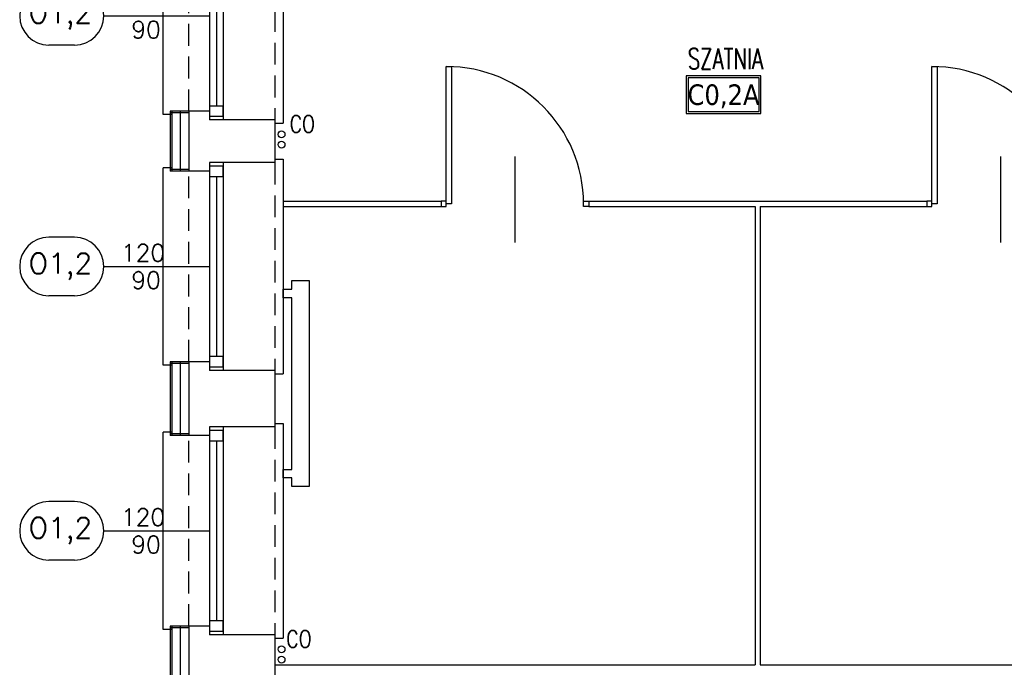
# Model space of a CAD drawing. Header units: millimetres. Extents: x 28600 to 181045, y -399112 to -163690.
# Tile 12 of 256: x 47070 to 47644, y -196380 to -196002. Entities that reach past the tile are written whole.
import ezdxf
from ezdxf.enums import TextEntityAlignment as Align

# ---------------------------------------------------------------- set-up
doc = ezdxf.new("R2010")
doc.units = ezdxf.units.MM
doc.linetypes.add('HIDDEN', pattern=[9.525, 6.35, -3.175])
doc.layers.get('0').update_dxf_attribs({"color": 8})
for name, color, linetype in [('!! 0_ Istn-okna', 8, 'Continuous'), ('!! 0_ Istn-sciany', 8, 'Continuous'), ('!! 0_ Istn-widok', 8, 'Continuous'), ('!! 0_Istn-armatura', 8, 'Continuous'), ('!! 0_Istn-cienka', 8, 'Continuous'), ('!! 0_Opis_okna', 8, 'Continuous'), ('!! 0_Opis_pom', 8, 'Continuous'), ('!! 1_ tynk zewn  - nowy', 8, 'Continuous'), ('!! 2_ remont Ocieplenie', 8, 'ZIGZAG')]:
    doc.layers.add(name, color=color, linetype=linetype)
doc.layers.add('!! 0_Istn-grzejniki', color=8, linetype='Continuous', plot=False)
doc.styles.add('ARCHETYP', font='romans.shx', dxfattribs={"height": 15})
doc.styles.add('ARIAL', font='tahoma.ttf')
doc.styles.add('TXT', font='simplex.shx')
doc.linetypes.add('ZIGZAG', pattern='A,0.00254,-5.08,[131,ltypeshp.shx,S=5.08,R=0,X=-5.08,Y=0],-10.16,[131,ltypeshp.shx,S=5.08,R=180,X=5.08,Y=0],-5.08', length=20.32254)

# ---------------------------------------------------------------- blocks, each defined once
blk = doc.blocks.new('1_ok-opis')
blk.add_line((0, 111.61), (0, 50))
for points in [[(-17, 128.61), (-17, 143.61)], [(17, 128.61), (17, 143.61)]]:
    blk.add_lwpolyline(points)
for centre, start, end in [((0, 143.61), 0, 180), ((0, 128.61), 180, 0)]:
    blk.add_arc(centre, 17, start, end)
at = {"style": 'ARCHETYP'}
for tag, height, rotation, p in [('NR', 12, 90, (0, 136.9)), ('NR', 12, 270, (0, 136.9)), ('SZEROKOŚĆ', 10, 90, (-8, 78.29)), ('SZEROKOŚĆ', 10, 270, (8, 78.29)), ('WYSOKOŚĆ', 10, 270, (-8, 78.29)), ('WYSOKOŚĆ', 10, 90, (8, 78.29))]:
    blk.add_attdef(tag, text='', height=height, rotation=rotation, dxfattribs=at).set_placement(p, align=Align.MIDDLE)

msp = doc.modelspace()

# ---------------------------------------------------------------- linework, layer by layer
at = {"layer": '!! 0_ Istn-okna'}
for points in [[(47180.71142, -195939.62813), (47180.71142, -196060.62813)], [(47188.71142, -195939.62813), (47188.71142, -196060.62813)], [(47184.71142, -195947.62813), (47184.71142, -196052.62813)], [(47180.71142, -196085.62813), (47180.71142, -196206.62813)], [(47188.71142, -196085.62813), (47188.71142, -196206.62813)], [(47184.71142, -196093.62813), (47184.71142, -196198.62813)], [(47180.71142, -196239.62813), (47180.71142, -196360.62813)], [(47188.71142, -196239.62813), (47188.71142, -196360.62813)], [(47184.71142, -196247.62813), (47184.71142, -196352.62813)]]:
    msp.add_lwpolyline(points, dxfattribs=at)
for points in [[(47180.71142, -196052.62813), (47180.71142, -196058.62813), (47188.71142, -196058.62813), (47188.71142, -196052.62813)], [(47180.71142, -196087.62813), (47180.71142, -196093.62813), (47188.71142, -196093.62813), (47188.71142, -196087.62813)], [(47180.71142, -196198.62813), (47180.71142, -196204.62813), (47188.71142, -196204.62813), (47188.71142, -196198.62813)], [(47180.71142, -196241.62813), (47180.71142, -196247.62813), (47188.71142, -196247.62813), (47188.71142, -196241.62813)], [(47180.71142, -196352.62813), (47180.71142, -196358.62813), (47188.71142, -196358.62813), (47188.71142, -196352.62813)]]:
    msp.add_lwpolyline(points, close=True, dxfattribs=at)
at = {"layer": '!! 0_ Istn-sciany'}
for points in [[(47168.71142, -196055.62813), (47168.71142, -196090.62813)], [(47180.71142, -196055.62813), (47168.71142, -196055.62813)], [(47180.71142, -196055.62813), (47180.71142, -196060.62813)], [(47218.71142, -196060.62813), (47180.71142, -196060.62813)], [(47218.71142, -196060.62813), (47218.71142, -196085.62813)], [(47180.71142, -196085.62813), (47180.71142, -196090.62813)], [(47218.71142, -196085.62813), (47180.71142, -196085.62813)], [(47180.71142, -196090.62813), (47168.71142, -196090.62813)], [(47168.71142, -196201.62813), (47168.71142, -196244.62813)], [(47180.71142, -196201.62813), (47168.71142, -196201.62813)], [(47180.71142, -196201.62813), (47180.71142, -196206.62813)], [(47218.71142, -196206.62813), (47180.71142, -196206.62813)], [(47218.71142, -196206.62813), (47218.71142, -196239.62813)], [(47180.71142, -196244.62813), (47168.71142, -196244.62813)], [(47180.71142, -196239.62813), (47180.71142, -196244.62813)], [(47218.71142, -196239.62813), (47180.71142, -196239.62813)], [(47168.71142, -196355.62813), (47168.71142, -196390.62813)], [(47180.71142, -196355.62813), (47168.71142, -196355.62813)], [(47180.71142, -196355.62813), (47180.71142, -196360.62813)], [(47218.71142, -196360.62813), (47180.71142, -196360.62813)], [(47218.71142, -196360.62813), (47218.71142, -196385.62813)]]:
    msp.add_lwpolyline(points, dxfattribs=at)
at = {"layer": '!! 0_ Istn-widok'}
for p, q in [((47498.71142, -196111.12813), (47498.71142, -196378.12813)), ((47501.71142, -196111.12813), (47501.71142, -196378.12813))]:
    msp.add_line(p, q, dxfattribs=at)
for points in [[(47223.71142, -195937.62813), (47223.71142, -196062.62813)], [(47153.71142, -196057.62813), (47153.71142, -195942.62813)], [(47158.71142, -196057.62813), (47153.71142, -196057.62813)], [(47218.71142, -196062.62813), (47223.71142, -196062.62813)], [(47218.71142, -196083.62813), (47223.71142, -196083.62813)], [(47223.71142, -196083.62813), (47223.71142, -196208.62813)], [(47358.71142, -196082.12813), (47358.71142, -196132.12813)], [(47641.71142, -196082.12813), (47641.71142, -196132.12813)], [(47153.71142, -196203.62813), (47153.71142, -196088.62813)], [(47158.71142, -196088.62813), (47153.71142, -196088.62813)], [(47223.71142, -196108.12813), (47315.71142, -196108.12813)], [(47223.71142, -196111.12813), (47315.71142, -196111.12813)], [(47401.71142, -196108.12813), (47598.71142, -196108.12813)], [(47401.71142, -196111.12813), (47498.71142, -196111.12813)], [(47501.71142, -196111.12813), (47598.71142, -196111.12813)], [(47158.71142, -196203.62813), (47153.71142, -196203.62813)], [(47218.71142, -196208.62813), (47223.71142, -196208.62813)], [(47218.71142, -196237.62813), (47223.71142, -196237.62813)], [(47223.71142, -196237.62813), (47223.71142, -196362.62813)], [(47153.71142, -196357.62813), (47153.71142, -196242.62813)], [(47158.71142, -196242.62813), (47153.71142, -196242.62813)], [(47158.71142, -196357.62813), (47153.71142, -196357.62813)], [(47218.71142, -196362.62813), (47223.71142, -196362.62813)], [(47218.71142, -196378.12813), (47498.71142, -196378.12813)], [(47501.71142, -196378.12813), (47781.71142, -196378.12813)]]:
    msp.add_lwpolyline(points, dxfattribs=at)
for points in [[(47321.71142, -196029.62813), (47321.71142, -196109.62813), (47318.71142, -196109.62813), (47318.71142, -196029.62813)], [(47604.71142, -196029.62813), (47604.71142, -196109.62813), (47601.71142, -196109.62813), (47601.71142, -196029.62813)], [(47318.71142, -196108.12813), (47315.71142, -196108.12813), (47315.71142, -196111.12813), (47318.71142, -196111.12813)], [(47398.71142, -196108.12813), (47401.71142, -196108.12813), (47401.71142, -196111.12813), (47398.71142, -196111.12813)], [(47601.71142, -196108.12813), (47598.71142, -196108.12813), (47598.71142, -196111.12813), (47601.71142, -196111.12813)]]:
    msp.add_lwpolyline(points, close=True, dxfattribs=at)
for centre in [(47318.71142, -196109.62813), (47601.71142, -196109.62813)]:
    msp.add_arc(centre, 80, 0.00000004, 90.00000004, dxfattribs=at)
at = {"layer": '!! 0_Istn-armatura'}
for centre in [(47222.71142, -196069.12813), (47222.71142, -196075.12813), (47222.71142, -196369.12813), (47222.71142, -196375.12813)]:
    msp.add_circle(centre, 2, dxfattribs=at)
at = {"layer": '!! 0_Istn-cienka', "linetype": 'HIDDEN', "ltscale": 2}
for points in [[(47218.71142, -195939.62813), (47218.71142, -196060.62813)], [(47168.71142, -196055.62813), (47168.71142, -195944.62813)], [(47218.71142, -196085.62813), (47218.71142, -196206.62813)], [(47168.71142, -196201.62813), (47168.71142, -196090.62813)], [(47168.71142, -196355.62813), (47168.71142, -196244.62813)], [(47218.71142, -196239.62813), (47218.71142, -196360.62813)]]:
    msp.add_lwpolyline(points, dxfattribs=at)
at = {"layer": '!! 0_Istn-grzejniki'}
msp.add_lwpolyline([(47223.71142, -196159.33344), (47228.71142, -196159.33344), (47228.71142, -196154.33344), (47238.71142, -196154.33344), (47238.71142, -196274.33344), (47228.71142, -196274.33344), (47228.71142, -196269.33344), (47223.71142, -196269.33344), (47223.71142, -196264.33344), (47228.71142, -196264.33344), (47228.71142, -196164.33344), (47223.71142, -196164.33344)], close=True, dxfattribs=at)
at = {"layer": '!! 0_Opis_pom', "ltscale": 0.7}
for points in [[(47458.54875, -196056.9028), (47502.06875, -196056.9028), (47502.06875, -196035.1428), (47458.54875, -196035.1428)], [(47459.63675, -196055.8148), (47500.98075, -196055.8148), (47500.98075, -196036.2308), (47459.63675, -196036.2308)]]:
    msp.add_lwpolyline(points, close=True, dxfattribs=at)
at = {"layer": '!! 1_ tynk zewn  - nowy'}
for points in [[(47157.71142, -196055.62813), (47157.71142, -196090.62813)], [(47168.71142, -196055.62813), (47157.71142, -196055.62813)], [(47168.71142, -196056.62813), (47157.71142, -196056.62813)], [(47158.71142, -196055.62813), (47158.71142, -196090.62813)], [(47168.71142, -196089.62813), (47157.71142, -196089.62813)], [(47168.71142, -196090.62813), (47157.71142, -196090.62813)], [(47157.71142, -196201.62813), (47157.71142, -196244.62813)], [(47168.71142, -196201.62813), (47157.71142, -196201.62813)], [(47168.71142, -196202.62813), (47157.71142, -196202.62813)], [(47158.71142, -196201.62813), (47158.71142, -196244.62813)], [(47168.71142, -196243.62813), (47157.71142, -196243.62813)], [(47168.71142, -196244.62813), (47157.71142, -196244.62813)], [(47157.71142, -196355.62813), (47157.71142, -196390.62813)], [(47168.71142, -196355.62813), (47157.71142, -196355.62813)], [(47168.71142, -196356.62813), (47157.71142, -196356.62813)], [(47158.71142, -196355.62813), (47158.71142, -196390.62813)]]:
    msp.add_lwpolyline(points, dxfattribs=at)
at = {"layer": '!! 2_ remont Ocieplenie', "linetype": 'ZIGZAG', "ltscale": 0.75}
for points in [[(47163.71142, -196055.62813), (47163.71142, -196090.62813)], [(47163.71142, -196201.62813), (47163.71142, -196244.62813)], [(47163.71142, -196355.62813), (47163.71142, -196390.62813)]]:
    msp.add_lwpolyline(points, dxfattribs=at)

# ---------------------------------------------------------------- block references
at = {"layer": '!! 0_Opis_okna'}
ref = msp.add_blockref('1_ok-opis', (47230.71142, -196000.12813), dxfattribs=dict(at, rotation=89.99999999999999))
ref.add_attrib('SZEROKOŚĆ', '120', dxfattribs={"layer": '0', "height": 10, "style": 'ARCHETYP'}).set_placement((47141.99102, -195992.12813), align=Align.MIDDLE)
ref.add_attrib('WYSOKOŚĆ', '90', dxfattribs={"layer": '0', "height": 10, "style": 'ARCHETYP'}).set_placement((47143.76447, -196008.12813), align=Align.MIDDLE)
ref.add_attrib('NR', 'O1,2', dxfattribs={"layer": '0', "height": 12, "style": 'ARCHETYP'}).set_placement((47093.80998, -196000.12813), align=Align.MIDDLE)
ref = msp.add_blockref('1_ok-opis', (47230.71142, -196146.12813), dxfattribs=dict(at, rotation=89.99999999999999))
ref.add_attrib('SZEROKOŚĆ', '120', dxfattribs={"layer": '0', "height": 10, "style": 'ARCHETYP'}).set_placement((47141.99102, -196138.12813), align=Align.MIDDLE)
ref.add_attrib('WYSOKOŚĆ', '90', dxfattribs={"layer": '0', "height": 10, "style": 'ARCHETYP'}).set_placement((47143.76447, -196154.12813), align=Align.MIDDLE)
ref.add_attrib('NR', 'O1,2', dxfattribs={"layer": '0', "height": 12, "style": 'ARCHETYP'}).set_placement((47093.80998, -196146.12813), align=Align.MIDDLE)
ref = msp.add_blockref('1_ok-opis', (47230.71142, -196300.12813), dxfattribs=dict(at, rotation=89.99999999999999))
ref.add_attrib('SZEROKOŚĆ', '120', dxfattribs={"layer": '0', "height": 10, "style": 'ARCHETYP'}).set_placement((47141.99102, -196292.12813), align=Align.MIDDLE)
ref.add_attrib('WYSOKOŚĆ', '90', dxfattribs={"layer": '0', "height": 10, "style": 'ARCHETYP'}).set_placement((47143.76447, -196308.12813), align=Align.MIDDLE)
ref.add_attrib('NR', 'O1,2', dxfattribs={"layer": '0', "height": 12, "style": 'ARCHETYP'}).set_placement((47093.80998, -196300.12813), align=Align.MIDDLE)

# ---------------------------------------------------------------- texts
at = {"layer": '!! 0_Istn-armatura', "style": 'ARCHETYP', "width": 0.8}
for p in [(47227.44729, -196068.09798), (47225.48613, -196368.09798)]:
    msp.add_text('CO', height=10, rotation=0.00000004, dxfattribs=at).set_placement(p)
at = {"layer": '!! 0_Opis_pom', "ltscale": 0.7, "style": 'TXT', "width": 0.7}
msp.add_text('SZATNIA', height=12, dxfattribs=at).set_placement((47481.42388, -196031.09649), align=Align.CENTER)
at = {"layer": '!! 0_Opis_pom', "ltscale": 0.7, "style": 'ARIAL'}
msp.add_attdef('C0,2A', text='', height=11.968, dxfattribs=at).set_placement((47480.30875, -196046.0228), align=Align.MIDDLE_CENTER)

doc.saveas('drawing.dxf')
